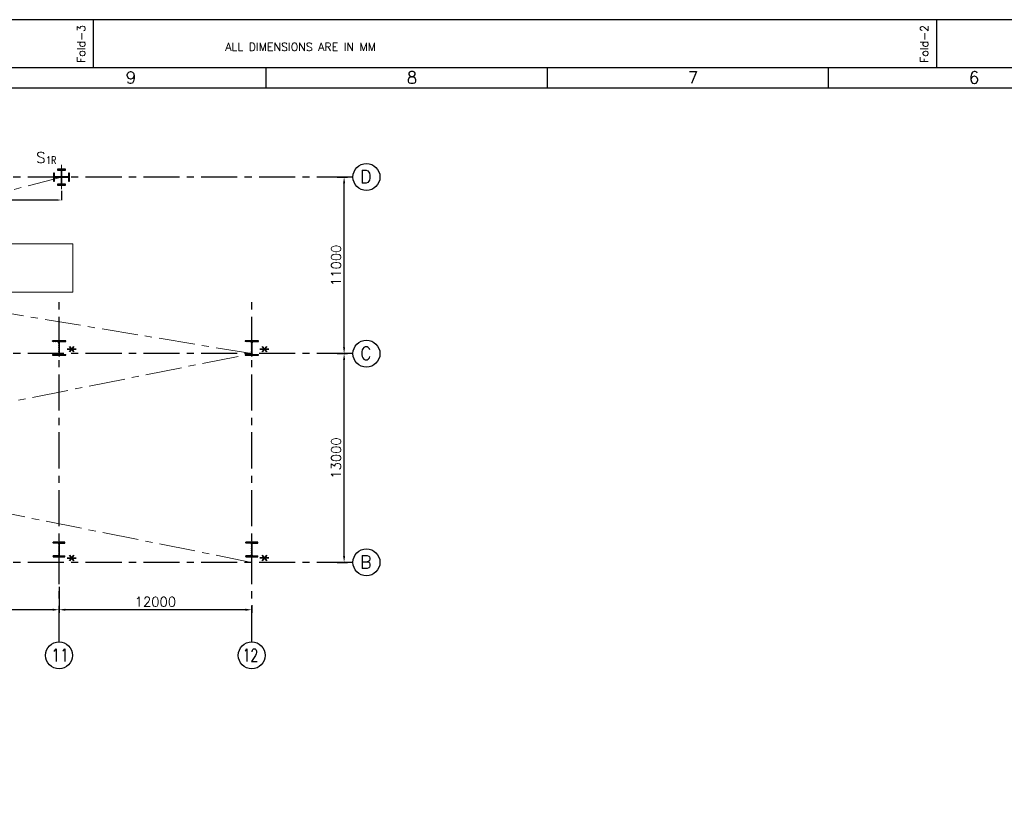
# Model space of a CAD drawing. Header units: inches. Extents: x 0 to 1544102, y -512776 to 23144100.
# Tile 53 of 74: x 135145 to 196453, y -126815 to -77448. Entities that reach past the tile are written whole.
import ezdxf
from ezdxf.enums import TextEntityAlignment as Align

# ---------------------------------------------------------------- set-up
doc = ezdxf.new("R2010")
doc.units = ezdxf.units.IN
doc.header["$LTSCALE"] = 1800
doc.header["$MEASUREMENT"] = 0
doc.linetypes.add('CENTER', pattern=[2, 1.25, -0.25, 0.25, -0.25])
doc.layers.get('0').update_dxf_attribs({"color": 253, "lineweight": 9})
for name, color, linetype in [('1', 7, 'Continuous'), ('1_01_STEEL_TIER1', 7, 'Continuous'), ('COL', 1, 'Continuous'), ('DIM', 4, 'Continuous'), ('FORMAT', 9, 'Continuous'), ('GRID', 251, 'CENTER'), ('TEXT', 3, 'Continuous')]:
    doc.layers.add(name, color=color, linetype=linetype)
doc.layers.add('CEN', color=2, linetype='CENTER', lineweight=15)
doc.styles.add('C4', font='COMPLEX', dxfattribs={"width": 0.75, "height": 625})
doc.styles.add('ROMANC', font='ROMANC.SHX')
doc.styles.add('ROMANS', font='romans.shx')
doc.styles.add('ROMANT', font='romant')
doc.styles.add('S3', font='simplex.shx', dxfattribs={"width": 0.75, "height": 320})
doc.dimstyles.new('K2', dxfattribs={"dimtxt": 600, "dimasz": 400, "dimexe": 200, "dimexo": 200, "dimgap": 200, "dimtad": 1, "dimdec": 0, "dimzin": 0, "dimdsep": 46, "dimtxsty": 'ROMANC', "dimcen": 0.09, "dimclrd": 256, "dimclrt": 4, "dimadec": 0, "dimazin": 0, "dimtfac": 1, "dimtdec": 0, "dimtofl": 0, "dimtmove": 1, "dimatfit": 3, "dimfxl": 0.18, "dimtolj": 1, "dimtzin": 0, "dimarcsym": 0})
doc.dimstyles.new('USER175', dxfattribs={"dimscale": 175, "dimtxt": 2, "dimasz": 1.75, "dimexe": 0, "dimexo": 0, "dimgap": 0.5, "dimtad": 1, "dimdec": 0, "dimzin": 0, "dimdsep": 46, "dimtxsty": 'ROMANS', "dimcen": 0, "dimclrd": 4, "dimclre": 4, "dimclrt": 4, "dimadec": 0, "dimazin": 0, "dimtfac": 0.09, "dimtdec": 0, "dimtix": 1, "dimtofl": 0, "dimtmove": 0, "dimatfit": 3, "dimfxl": 1, "dimtolj": 1, "dimtzin": 0, "dimarcsym": 0})

# ---------------------------------------------------------------- blocks, each defined once
blk = doc.blocks.new('*D284')
at = {"layer": 'DIM', "color": 0, "lineweight": -2, "transparency": 16777216}
for p, q in [((154916, -98248), (155546, -98248)), ((154916, -111248), (155546, -111248))]:
    blk.add_line(p, q, dxfattribs=at)
at = {"layer": 'DIM', "lineweight": -2, "transparency": 16777216}
blk.add_line((155346, -110848), (155346, -98648), dxfattribs=at)
at = {"layer": 'DIM', "transparency": 16777216}
for points in [[(155279, -98648), (155413, -98648), (155346, -98248)], [(155279, -110848), (155413, -110848), (155346, -111248)]]:
    blk.add_solid(points, dxfattribs=at)
at = {"layer": 'DIM', "color": 4, "transparency": 16777216, "insert": (154846, -104748), "char_height": 600, "attachment_point": 5, "rotation": 90, "style": 'ROMANC'}
blk.add_mtext('\\A1;13000', dxfattribs=at)
blk = doc.blocks.new('*D285')
at = {"layer": 'DIM', "color": 0, "lineweight": -2, "transparency": 16777216}
for p, q in [((154916, -87248), (155546, -87248)), ((154916, -98248), (155546, -98248))]:
    blk.add_line(p, q, dxfattribs=at)
at = {"layer": 'DIM', "lineweight": -2, "transparency": 16777216}
blk.add_line((155346, -97848), (155346, -87648), dxfattribs=at)
at = {"layer": 'DIM', "transparency": 16777216}
for points in [[(155279, -87648), (155413, -87648), (155346, -87248)], [(155279, -97848), (155413, -97848), (155346, -98248)]]:
    blk.add_solid(points, dxfattribs=at)
at = {"layer": 'DIM', "color": 4, "transparency": 16777216, "insert": (154846, -92748), "char_height": 600, "attachment_point": 5, "rotation": 90, "style": 'ROMANC'}
blk.add_mtext('\\A1;11000', dxfattribs=at)
blk = doc.blocks.new('*D286')
at = {"layer": 'DIM', "color": 0, "lineweight": -2, "transparency": 16777216}
for p, q in [((137596, -112773), (137596, -114398)), ((149596, -113917), (149596, -114398))]:
    blk.add_line(p, q, dxfattribs=at)
at = {"layer": 'DIM', "lineweight": -2, "transparency": 16777216}
blk.add_line((149196, -114198), (137996, -114198), dxfattribs=at)
at = {"layer": 'DIM', "transparency": 16777216}
for points in [[(137996, -114132), (137996, -114265), (137596, -114198)], [(149196, -114132), (149196, -114265), (149596, -114198)]]:
    blk.add_solid(points, dxfattribs=at)
at = {"layer": 'DIM', "color": 4, "transparency": 16777216, "insert": (143596, -113698), "char_height": 600, "attachment_point": 5, "style": 'ROMANC'}
blk.add_mtext('\\A1;12000', dxfattribs=at)
blk = doc.blocks.new('*D287')
at = {"layer": 'DIM', "color": 0, "lineweight": -2, "transparency": 16777216}
for p, q in [((127096, -112773), (127096, -114398)), ((137596, -113917), (137596, -114398))]:
    blk.add_line(p, q, dxfattribs=at)
at = {"layer": 'DIM', "lineweight": -2, "transparency": 16777216}
blk.add_line((137196, -114198), (127496, -114198), dxfattribs=at)
at = {"layer": 'DIM', "transparency": 16777216}
for points in [[(127496, -114132), (127496, -114265), (127096, -114198)], [(137196, -114132), (137196, -114265), (137596, -114198)]]:
    blk.add_solid(points, dxfattribs=at)
at = {"layer": 'DIM', "color": 4, "transparency": 16777216, "insert": (132346, -113698), "char_height": 600, "attachment_point": 5, "style": 'ROMANC'}
blk.add_mtext('\\A1;10500', dxfattribs=at)
blk = doc.blocks.new('B-ROW COLUMN (ABOVE 27.6M)')
at = {"layer": 'COL', "linetype": 'Continuous'}
h = blk.add_hatch(dxfattribs=at)
h.set_pattern_fill('ANSI31', color=256, scale=100, style=0)
h.set_pattern_definition([(45, (-1203962.571, 168010.577), (-8.83883476, 8.83883476), [])])
h.paths.add_polyline_path([(13, 500), (0, 500), (0, 150), (13, 150)])
h.paths.add_polyline_path([(0, 500), (-13, 500), (-13, 150), (0, 150)])
h.paths.add_polyline_path([(-370, 900), (-370, 852), (-89, 852), (-87, 852), (-85, 852), (-83, 852), (-82, 852), (-80, 851), (-78, 851), (-76, 851), (-74, 851), (-72, 850), (-71, 850), (-69, 849), (-67, 849), (-65, 848), (-64, 848), (-62, 847), (-60, 846), (-58, 846), (-57, 845), (-55, 844), (-53, 843), (-52, 842), (-50, 841), (-49, 840), (-47, 839), (-46, 838), (-44, 837), (-43, 836), (-41, 835), (-40, 834), (-38, 832), (-37, 831), (-36, 830), (-34, 829), (-33, 827), (-32, 826), (-31, 824), (-29, 823), (-28, 821), (-27, 820), (-26, 818), (-25, 817), (-24, 815), (-23, 814), (-22, 812), (-22, 810), (-21, 809), (-20, 807), (-19, 805), (-19, 804), (-18, 802), (-17, 800), (-17, 798), (-16, 797), (-16, 795), (-15, 793), (-15, 791), (-15, 789), (-14, 788), (-14, 786), (-14, 784), (-14, 782), (-14, 780), (-14, 778), (-13, 776), (-13, 500), (0, 500), (0, 900)])
h.paths.add_polyline_path([(370, 852), (370, 900), (0, 900), (0, 500), (13, 500), (13, 776), (14, 778), (14, 780), (14, 782), (14, 784), (14, 786), (14, 788), (15, 789), (15, 791), (15, 793), (16, 795), (16, 797), (17, 798), (17, 800), (18, 802), (19, 804), (19, 805), (20, 807), (21, 809), (22, 810), (22, 812), (23, 814), (24, 815), (25, 817), (26, 818), (27, 820), (28, 821), (29, 823), (31, 824), (32, 826), (33, 827), (34, 829), (36, 830), (37, 831), (38, 832), (40, 834), (41, 835), (43, 836), (44, 837), (46, 838), (47, 839), (49, 840), (50, 841), (52, 842), (53, 843), (55, 844), (57, 845), (58, 846), (60, 846), (62, 847), (64, 848), (65, 848), (67, 849), (69, 849), (71, 850), (72, 850), (74, 851), (76, 851), (78, 851), (80, 851), (82, 852), (83, 852), (85, 852), (87, 852), (89, 852)])
h.paths.add_polyline_path([(370, 0), (370, 48), (89, 48), (87, 48), (85, 48), (83, 48), (82, 48), (80, 49), (78, 49), (76, 49), (74, 49), (72, 50), (71, 50), (69, 51), (67, 51), (65, 52), (64, 52), (62, 53), (60, 54), (58, 54), (57, 55), (55, 56), (53, 57), (52, 58), (50, 59), (49, 60), (47, 61), (46, 62), (44, 63), (43, 64), (41, 65), (40, 66), (38, 68), (37, 69), (36, 70), (34, 71), (33, 73), (32, 74), (31, 76), (29, 77), (28, 79), (27, 80), (26, 82), (25, 83), (24, 85), (23, 86), (22, 88), (22, 90), (21, 91), (20, 93), (19, 95), (19, 96), (18, 98), (17, 100), (17, 102), (16, 103), (16, 105), (15, 107), (15, 109), (15, 111), (14, 112), (14, 114), (14, 116), (14, 118), (14, 120), (14, 122), (13, 124), (13, 150), (0, 150), (0, 0)])
h.paths.add_polyline_path([(-370, 48), (-370, 0), (0, 0), (0, 150), (-13, 150), (-13, 124), (-14, 122), (-14, 120), (-14, 118), (-14, 116), (-14, 114), (-14, 112), (-15, 111), (-15, 109), (-15, 107), (-16, 105), (-16, 103), (-17, 102), (-17, 100), (-18, 98), (-19, 96), (-19, 95), (-20, 93), (-21, 91), (-22, 90), (-22, 88), (-23, 86), (-24, 85), (-25, 83), (-26, 82), (-27, 80), (-28, 79), (-29, 77), (-31, 76), (-32, 74), (-33, 73), (-34, 71), (-36, 70), (-37, 69), (-38, 68), (-40, 66), (-41, 65), (-43, 64), (-44, 63), (-46, 62), (-47, 61), (-49, 60), (-50, 59), (-52, 58), (-53, 57), (-55, 56), (-57, 55), (-58, 54), (-60, 54), (-62, 53), (-64, 52), (-65, 52), (-67, 51), (-69, 51), (-71, 50), (-72, 50), (-74, 49), (-76, 49), (-78, 49), (-80, 49), (-82, 48), (-83, 48), (-85, 48), (-87, 48), (-89, 48)])
at = {"layer": 'CEN', "color": 2}
for p, q in [((0, 995), (0, -95)), ((-37, 450), (37, 450))]:
    blk.add_line(p, q, dxfattribs=at)
at = {"layer": 'COL'}
for p, q in [((-370, 900), (-370, 852)), ((370, 900), (-370, 900)), ((-89, 852), (-370, 852)), ((-13, 776), (-13, 124)), ((13, 776), (13, 124)), ((89, 852), (370, 852)), ((370, 852), (370, 900)), ((-89, 48), (-370, 48)), ((-370, 48), (-370, 0)), ((-370, 0), (370, 0)), ((89, 48), (370, 48)), ((370, 0), (370, 48))]:
    blk.add_line(p, q, dxfattribs=at)
for centre, major_axis, start_param, end_param in [((-89, 776), (-75.5, 0), 3.142177, 4.712973), ((89, 776), (-75.5, 0), -1.570153, 0.000644), ((-89, 124), (-75.5, 0.1), 1.572668, 3.143464), ((89, 124), (-75.5, 0.1), 0.001198, 1.571994)]:
    blk.add_ellipse(centre, major_axis=major_axis, ratio=1, start_param=start_param, end_param=end_param, dxfattribs=at)
blk = doc.blocks.new('C-ROW COLUMN (ABOVE 25.5M)')
at = {"layer": 'COL', "linetype": 'Continuous'}
h = blk.add_hatch(dxfattribs=at)
h.set_pattern_fill('ANSI31', color=256, scale=100, style=0)
h.set_pattern_definition([(45, (-1144977.764, 91865.643), (-8.83883476, 8.83883476), [])])
edge = h.paths.add_edge_path()
edge.add_ellipse((89, -326), major_axis=(-75.5, 0.1), ratio=1, start_angle=0.04225, end_angle=18.17917, ccw=False)
edge.add_line((13, -326), (13, 326))
edge.add_ellipse((89, 326), major_axis=(75.5, 0), ratio=1, start_angle=89.99996, end_angle=179.99996, ccw=False)
edge.add_line((89, 402), (412, 402))
edge.add_line((412, 402), (412, 450))
edge.add_line((412, 450), (0, 450))
edge.add_line((0, 450), (0, -350))
edge.add_line((0, -350), (17, -350))
edge = h.paths.add_edge_path()
edge.add_ellipse((-89, 326), major_axis=(-75.5, 0), ratio=1, start_angle=180.0001, end_angle=270.0001, ccw=False)
edge.add_line((-13, 326), (-13, -326))
edge.add_ellipse((-89, -326), major_axis=(75.5, 0.1), ratio=1, start_angle=341.82083, end_angle=359.95775, ccw=False)
edge.add_line((-17, -350), (0, -350))
edge.add_line((0, -350), (0, 450))
edge.add_line((0, 450), (-412, 450))
edge.add_line((-412, 450), (-412, 402))
edge.add_line((-412, 402), (-89, 402))
edge = h.paths.add_edge_path()
edge.add_ellipse((89, -326), major_axis=(-75.5, 0.1), ratio=1, start_angle=21.64785, end_angle=90.04225, ccw=False)
edge.add_line((19, -354), (0, -350))
edge.add_line((0, -350), (0, -450))
edge.add_line((0, -450), (412, -450))
edge.add_line((412, -450), (412, -444))
edge.add_line((412, -444), (412, -402))
edge.add_line((412, -402), (227, -402))
edge.add_line((227, -402), (89, -402))
edge = h.paths.add_edge_path()
edge.add_ellipse((-89, -326), major_axis=(75.5, 0.1), ratio=1, start_angle=269.95775, end_angle=341.82083, ccw=False)
edge.add_line((-89, -402), (-412, -402))
edge.add_line((-412, -402), (-412, -450))
edge.add_line((-412, -450), (0, -450))
edge.add_line((0, -450), (0, -350))
edge.add_line((0, -350), (-17, -350))
at = {"layer": 'CEN', "color": 2}
for p, q in [((0, 545), (0, -545)), ((-37, 0), (37, 0))]:
    blk.add_line(p, q, dxfattribs=at)
at = {"layer": 'COL'}
for p, q in [((-412, 450), (-412, 402)), ((412, 450), (-412, 450)), ((-89, 402), (-412, 402)), ((-13, 326), (-13, -326)), ((13, 326), (13, -326)), ((89, 402), (412, 402)), ((412, 402), (412, 450)), ((-89, -402), (-412, -402)), ((-412, -402), (-412, -450)), ((-412, -450), (412, -450)), ((89, -402), (412, -402)), ((412, -450), (412, -402))]:
    blk.add_line(p, q, dxfattribs=at)
for centre, major_axis, start_param, end_param in [((-89, 326), (-75.5, 0), 3.141594, 4.712391), ((89, 326), (75.5, 0), 1.570796, 3.141592), ((-89, -326), (75.5, 0.1), 4.711652, 6.282448), ((89, -326), (-75.5, 0.1), 0.000737, 1.571534)]:
    blk.add_ellipse(centre, major_axis=major_axis, ratio=1, start_param=start_param, end_param=end_param, dxfattribs=at)
blk = doc.blocks.new('SHEET_A0')
at = {"layer": 'FORMAT'}
for p, q in [((559, 829), (559, 841)), ((769, 829), (769, 841)), ((1177, 829), (12, 829)), ((602, 824), (602, 829)), ((672, 824), (672, 829)), ((742, 824), (742, 829)), ((109, 824), (1172, 824))]:
    blk.add_line(p, q, dxfattribs=at)
blk.add_lwpolyline([(1189, 841), (0, 841), (0, 0), (1189, 0)], close=True, dxfattribs=at)
at = {"layer": 'FORMAT', "style": 'ROMANS'}
for s, p in [('Fold-3', (556.89, 830.23)), ('Fold-2', (766.89, 830.23))]:
    blk.add_text(s, height=2, rotation=90, dxfattribs=at).set_placement(p)
blk.add_text('ALL DIMENSIONS ARE IN MM', height=2, dxfattribs=at).set_placement((610.56, 833.21, 9.56), align=Align.CENTER)
for s, p in [('9', (567, 825.08)), ('8', (637, 825.08)), ('7', (707, 825.08)), ('6', (777, 825.08))]:
    blk.add_text(s, height=3, dxfattribs=at).set_placement(p)
at = {"layer": 'FORMAT', "color": 3, "flags": 13}
for tag, height, rotation, style, p in [('DRGNO', 3.5, 180, 'ROMANT', (99.42, 824.44)), ('FILE_PATH', 2, 90, 'ROMANS', (18.35, 51.64))]:
    blk.add_attdef(tag, text='', height=height, rotation=rotation, dxfattribs=dict(at, style=style)).set_placement(p, align=Align.MIDDLE_LEFT)
for tag, height, style, p in [('DRN', 2, 'ROMANS', (1122.62, 62.51)), ('DESIGN', 2, 'ROMANS', (1122.62, 58.59)), ('CHD', 2, 'ROMANS', (1122.62, 54.43)), ('APPD', 2, 'ROMANS', (1122.62, 50.27)), ('SCALE', 2, 'ROMANS', (1088.44, 28.38)), ('DRGNO', 3.5, 'ROMANT', (1105.05, 23))]:
    blk.add_attdef(tag, text='', height=height, dxfattribs=dict(at, style=style)).set_placement(p, align=Align.MIDDLE_LEFT)
at = {"layer": 'FORMAT', "color": 3, "style": 'ROMANS', "width": 0.8, "flags": 13}
for p in [(1162.9, 62.51), (1162.9, 58.35), (1162.9, 54.19), (1162.9, 50.16)]:
    blk.add_attdef('DATE', text='', height=2, dxfattribs=at).set_placement(p, align=Align.MIDDLE_LEFT)
at = {"layer": 'FORMAT', "color": 3, "style": 'ROMANS', "flags": 13}
for tag, p in [('1', (1119.96, 13.98)), ('REV', (1156.97, 13.98))]:
    blk.add_attdef(tag, p, '', height=2, dxfattribs=at)
blk = doc.blocks.new('*D371')
at = {"layer": 'DIM', "color": 4, "lineweight": -2, "transparency": 16777216}
for p, q in [((125746, -87163), (125746, -88681)), ((137746, -88104), (137746, -88681)), ((137440, -88681), (126052, -88681))]:
    blk.add_line(p, q, dxfattribs=at)
at = {"layer": 'DIM', "color": 4, "transparency": 16777216}
for points in [[(126052, -88630), (126052, -88732), (125746, -88681)], [(137440, -88630), (137440, -88732), (137746, -88681)]]:
    blk.add_solid(points, dxfattribs=at)
at = {"layer": 'DIM', "color": 4, "transparency": 16777216, "insert": (131746, -88419), "char_height": 350, "attachment_point": 5, "style": 'ROMANS'}
blk.add_mtext('\\A1;12000', dxfattribs=at)

msp = doc.modelspace()

# ---------------------------------------------------------------- linework, layer by layer
at = {"color": 8}
msp.add_lwpolyline([(97151.61, -91415.36), (138451.61, -91415.36), (138451.61, -94415.36), (97151.61, -94415.36)], close=True, dxfattribs=at)
at = {"layer": '1'}
for centre in [(156736.31, -87248.34), (156736.31, -87248.34), (156736.31, -98248.34), (156736.31, -98248.34), (156736.31, -111248.34), (156736.31, -111248.34), (137595.97, -117038.68), (137595.97, -117038.68), (149595.97, -117038.68), (149595.97, -117038.68)]:
    msp.add_circle(centre, 840.34, dxfattribs=at)
at = {"layer": '1_01_STEEL_TIER1', "color": 1}
msp.add_lwpolyline([(138245.97, -87498.7), (138245.97, -86998.7), (138182.97, -86998.7), (138182.97, -87232.7), (137761.97, -87232.7), (137761.97, -86811.7), (137995.97, -86811.7), (137995.97, -86748.7), (137495.97, -86748.7), (137495.97, -86811.7), (137729.97, -86811.7), (137729.97, -87232.7), (137308.97, -87232.7), (137308.97, -86998.7), (137245.97, -86998.7), (137245.97, -87498.7), (137308.97, -87498.7), (137308.97, -87264.7), (137729.97, -87264.7), (137729.97, -87685.7), (137495.97, -87685.7), (137495.97, -87748.7), (137995.97, -87748.7), (137995.97, -87685.7), (137761.97, -87685.7), (137761.97, -87264.7), (138182.97, -87264.7), (138182.97, -87498.7), (138245.97, -87498.7)], dxfattribs=at)
at = {"layer": 'CEN'}
for p, q in [((137745.97, -87998.34), (137745.97, -86498.34)), ((121736.38, -91415.36), (137745.97, -87248.34)), ((149595.97, -98248.34), (126458.75, -94415.36)), ((121824.53, -103797.69), (149595.97, -98248.34)), ((122672.02, -105853.07), (149595.97, -111248.34))]:
    msp.add_line(p, q, dxfattribs=at)
at = {"layer": 'GRID'}
for p, q in [((155895.97, -87248.34), (77295.97, -87248.34)), ((137595.97, -116198.34), (137595.97, -94748.34)), ((149595.97, -116198.34), (149595.97, -94748.34)), ((155895.97, -98248.34), (77295.97, -98248.34)), ((155895.97, -111248.34), (77295.97, -111248.34))]:
    msp.add_line(p, q, dxfattribs=at)

# ---------------------------------------------------------------- block references
at = {"color": 161, "linetype": 'ByBlock', "xscale": 250, "yscale": 250, "zscale": 250}
msp.add_blockref('SHEET_A0', (0, -287698.08), dxfattribs=at)
at = {"layer": 'COL'}
for name, p in [('C-ROW COLUMN (ABOVE 25.5M)', (137595.97, -97898.34)), ('C-ROW COLUMN (ABOVE 25.5M)', (149595.97, -97898.34)), ('B-ROW COLUMN (ABOVE 27.6M)', (137595.97, -110898.34)), ('B-ROW COLUMN (ABOVE 27.6M)', (149595.97, -110898.34))]:
    msp.add_blockref(name, p, dxfattribs=at)

# ---------------------------------------------------------------- texts
at = {"layer": 'TEXT', "style": 'C4', "text_generation_flag": 6}
msp.add_text('S', height=675, rotation=180, dxfattribs=at).set_placement((136176.88, -86371.63))
at = {"layer": 'TEXT'}
for s, height, style, width, p in [('1R', 450, 'S3', 0.8, (136788.9, -86424.17)), ('11', 800, 'ROMANC', 0.8, (137111.39, -117430.52)), ('12', 800, 'ROMANC', 0.7, (149033.93, -117430.76))]:
    msp.add_text(s, height=height, dxfattribs=dict(at, style=style, width=width)).set_placement(p)
at = {"layer": 'TEXT', "style": 'ROMANC'}
for s, p in [('D', (156338.57, -87624.4)), ('C', (156338.57, -98624.4)), ('B', (156338.57, -111624.4))]:
    msp.add_text(s, height=800, dxfattribs=at).set_placement(p)
at = {"layer": 'TEXT', "style": 'ROMANC', "width": 0.8}
for p in [(139095.97, -98248.34), (139097.58, -98248.34), (151095.97, -98248.34), (139095.97, -111251.5), (151095.97, -111248.34)]:
    msp.add_text('*', height=1000, rotation=90, dxfattribs=at).set_placement(p)

# ---------------------------------------------------------------- dimensions: what is measured, and where the dimension line sits
at = {"layer": 'DIM'}
for base, p1, p2, angle, dimstyle, picture, middle in [((125745.97, -88681.41), (137745.97, -88103.95), (125745.97, -87162.78), 180, 'USER175', '*D371', (131745.97, -88418.91)), ((155345.97, -87248.34), (154716.33, -98248.34), (154716.33, -87248.34), 90, 'K2', '*D285', (154845.97, -92748.34)), ((155345.97, -98248.34), (154716.33, -111248.34), (154716.33, -98248.34), 90, 'K2', '*D284', (154845.97, -104748.34)), ((127095.97, -114198.34), (137595.97, -113716.66), (127095.97, -112572.77), 180, 'K2', '*D287', (132345.97, -113698.34)), ((137595.97, -114198.34), (149595.97, -113716.66), (137595.97, -112572.77), 180, 'K2', '*D286', (143595.97, -113698.34))]:
    dim = msp.add_linear_dim(base=base, p1=p1, p2=p2, angle=angle, dimstyle=dimstyle, dxfattribs=at)
    dim.commit()
    dim.dimension.update_dxf_attribs({"geometry": picture, "text_midpoint": middle})

doc.saveas('drawing.dxf')
